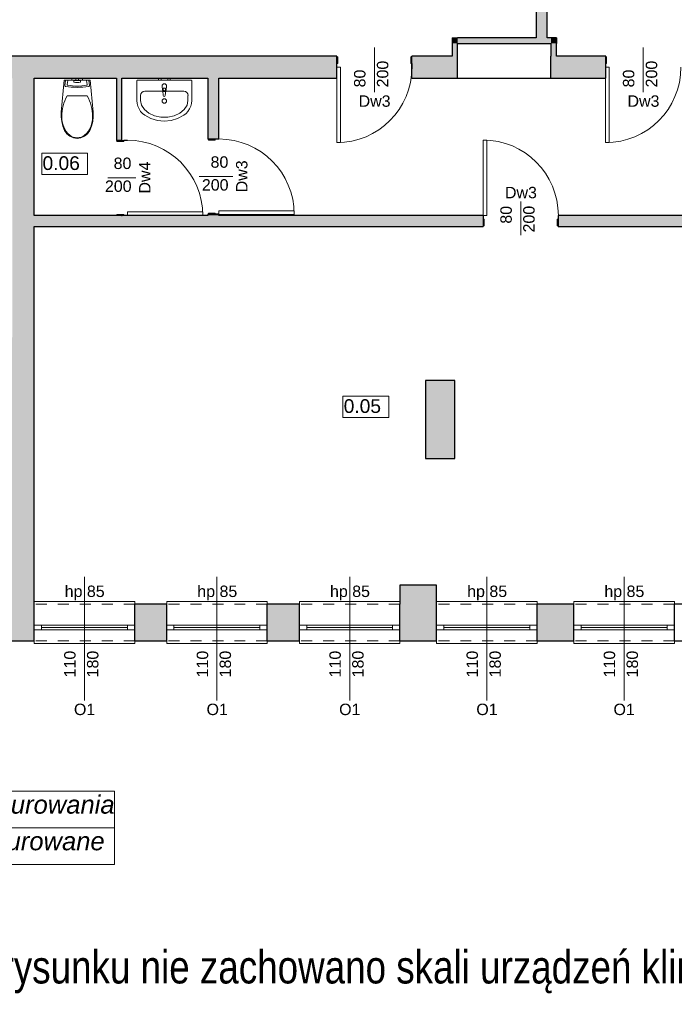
# Model space of a CAD drawing. Header units: centimetres. Extents: x -25572 to 23555, y -2435 to 15405.
# Tile 59 of 134: x 6971 to 7686, y 4454 to 5530. Entities that reach past the tile are written whole.
import ezdxf

# ---------------------------------------------------------------- set-up
doc = ezdxf.new("R2010")
doc.units = ezdxf.units.CM
doc.header["$MEASUREMENT"] = 0
doc.linetypes.add('Przerywana', pattern=[24, 12, -12])
for name, color, linetype, lineweight in [('820-G Rysunki Obrazki_Nr_pióra__7', 7, 'Continuous', 13), ('Nowe_0_Nr_pióra__75', 6, 'Continuous', 15), ('Nowe_210-A Pomieszczenia_Nr_pióra__41', 7, 'Continuous', 15), ('Nowe_220-A Ściany_Nr_pióra__19', 255, 'Continuous', 0), ('Nowe_220-A Ściany_Nr_pióra__23', 7, 'Continuous', 15), ('Nowe_220-A Ściany_Nr_pióra__27', 7, 'Continuous', 25), ('Nowe_220-A Ściany_Nr_pióra__3', 7, 'Continuous', 13), ('Nowe_220-A Ściany_Nr_pióra__7', 7, 'Continuous', 13), ('Nowe_450-K Stropy_Nr_pióra__21', 7, 'Continuous', 25), ('Nowe_810-G Ogólne_Nr_pióra__1', 7, 'Continuous', 13)]:
    doc.layers.add(name, color=color, linetype=linetype, lineweight=lineweight)
doc.layers.add('Nowe_199-Z Wymiary i opisy_Nr_pióra__81', color=7, linetype='Continuous', lineweight=13, true_color=0x6a6a6a)
doc.layers.add('Nowe_220-A Ściany_Nr_pióra__45', color=7, linetype='Continuous', lineweight=15, true_color=0x40a5ff)
doc.styles.add('STYL_AUTOMATYCZNY_4', font='arial.ttf', dxfattribs={"width": 0.8})
doc.styles.add('STYL_AUTOMATYCZNY_5', font='arial.ttf')
doc.styles.add('STYL_AUTOMATYCZNY_6', font='arial.ttf')

msp = doc.modelspace()

# ---------------------------------------------------------------- hatches: boundary and pattern name
at = {"layer": 'Nowe_220-A Ściany_Nr_pióra__19', "linetype": 'Continuous', "lineweight": 0}
for points in [[(7535.4, 6048.4), (7535.4, 5510.1), (7547.4, 5510.1), (7547.4, 6048.4)], [(7449.4, 5510.1), (7443.4, 5510.1), (7449.4, 5504.1)], [(7449.4, 5504.1), (7443.4, 5510.1), (7443.4, 5504.1)], [(7449.4, 5490.1), (7449.4, 5504.1), (7443.4, 5504.1), (7443.4, 5490.1)], [(7449.4, 5504.1), (7551.4, 5504.1), (7551.4, 5510.1), (7449.4, 5510.1)], [(7551.4, 5504.1), (7557.4, 5504.1), (7557.4, 5510.1)], [(7551.4, 5504.1), (7557.4, 5510.1), (7551.4, 5510.1)], [(7551.4, 5504.1), (7551.4, 5490.1), (7557.4, 5490.1), (7557.4, 5504.1)], [(6663.4, 5466.1), (7317.4, 5466.1), (7317.4, 5490.1), (6663.4, 5490.1)], [(7399.4, 5466.1), (7443.4, 5466.1), (7443.4, 5490.1), (7399.4, 5490.1)], [(7449.4, 5490.1), (7443.4, 5490.1), (7449.4, 5466.1)], [(7443.4, 5490.1), (7443.4, 5466.1), (7449.4, 5466.1)], [(7557.4, 5490.1), (7551.4, 5490.1), (7551.4, 5466.1)], [(7557.4, 5490.1), (7551.4, 5466.1), (7557.4, 5466.1)], [(7557.4, 5466.1), (7611.4, 5466.1), (7611.4, 5490.1), (7557.4, 5490.1)], [(6962.4, 5466.1), (6962.3, 4891.1), (6986.3, 4891.1), (6986.4, 5466.1)], [(7076.4, 5466.1), (7076.4, 5398.1), (7082.4, 5398.1), (7082.4, 5466.1)], [(7176.4, 5466.1), (7176.4, 5399.5), (7188.4, 5399.5), (7188.4, 5466.1)], [(7176.4, 5316.1), (7188.4, 5316.1), (7188.4, 5317.5), (7176.4, 5317.5)], [(6986.4, 5316.1), (6986.4, 5304.1), (7477.4, 5304.1), (7477.4, 5316.1)], [(8125.4, 5316.1), (7559.4, 5316.1), (7559.4, 5304.1), (8125.4, 5304.1)], [(7446.4, 5050.5), (7446.4, 5135.5), (7414.4, 5135.5), (7414.4, 5050.5)], [(7426.4, 4891.1), (7426.4, 4912.1), (7386.4, 4912.1), (7386.4, 4891.1)], [(6954.2, 4851.1), (6986.3, 4851.1), (6986.3, 4891.1), (6954.2, 4891.1)], [(7096.3, 4851.1), (7131.3, 4851.1), (7131.3, 4891.1), (7096.3, 4891.1)], [(7241.3, 4851.1), (7276.4, 4851.1), (7276.4, 4891.1), (7241.3, 4891.1)], [(7386.4, 4851.1), (7426.4, 4851.1), (7426.4, 4891.1), (7386.4, 4891.1)], [(7536.4, 4851.1), (7576.4, 4851.1), (7576.4, 4891.1), (7536.4, 4891.1)]]:
    msp.add_hatch(color=255, dxfattribs=at).paths.add_polyline_path(points)

# ---------------------------------------------------------------- linework, layer by layer
at = {"layer": 'Nowe_0_Nr_pióra__75', "color": 6, "linetype": 'Continuous', "lineweight": 15}
for p, q in [((7023.1, 5463.7), (7022.4, 5459.2)), ((7043.3, 5464), (7023.5, 5464)), ((7027.7, 5466.1), (7029.4, 5466.1)), ((7027.7, 5464.1), (7027.7, 5466.1)), ((7027.7, 5464.1), (7029.4, 5464.1)), ((7029.4, 5466.1), (7031.8, 5466.1)), ((7029.4, 5464.1), (7031.8, 5464.1)), ((7029.9, 5463.6), (7029.6, 5462.1)), ((7036.8, 5463.7), (7030.1, 5463.7)), ((7031.8, 5466.1), (7032.3, 5466.1)), ((7031.8, 5464.1), (7031.8, 5466.1)), ((7031.8, 5464.1), (7032.3, 5464.1)), ((7032.3, 5466.1), (7033.4, 5466.1)), ((7032.3, 5464.1), (7033.4, 5464.1)), ((7033.4, 5466.1), (7034.6, 5466.1)), ((7033.4, 5464.1), (7034.6, 5464.1)), ((7034.6, 5466.1), (7035, 5466.1)), ((7034.6, 5464.1), (7035, 5464.1)), ((7035, 5464.1), (7035, 5466.1)), ((7035, 5466.1), (7037.5, 5466.1)), ((7035, 5464.1), (7037.5, 5464.1)), ((7037.2, 5462.1), (7037, 5463.6)), ((7037.5, 5466.1), (7039.1, 5466.1)), ((7037.5, 5464.1), (7039.1, 5464.1)), ((7039.1, 5464.1), (7039.1, 5466.1)), ((7044.5, 5459.2), (7043.7, 5463.7)), ((7033.4, 5446.8), (7022.5, 5446.8)), ((7044.3, 5446.8), (7033.4, 5446.8)), ((7102.8, 5447.3), (7102.8, 5441.6)), ((7107.4, 5452), (7150.1, 5452)), ((7127.4, 5453.6), (7127.4, 5455.1)), ((7127.4, 5455.1), (7130.1, 5455.1)), ((7130.1, 5455.1), (7130.1, 5453.6)), ((7154.6, 5441.6), (7154.6, 5447.3)), ((7102.8, 5441.6), (7103.9, 5436.5)), ((7103.9, 5436.5), (7106.9, 5431.8)), ((7150.5, 5431.8), (7153.6, 5436.5)), ((7153.6, 5436.5), (7154.6, 5441.6)), ((7106.9, 5431.8), (7111.8, 5427.8)), ((7111.8, 5427.8), (7118, 5425)), ((7118, 5425), (7125, 5423.5)), ((7132.4, 5423.5), (7139.5, 5425)), ((7139.5, 5425), (7145.7, 5427.8)), ((7145.7, 5427.8), (7150.5, 5431.8)), ((7125, 5423.5), (7132.4, 5423.5))]:
    msp.add_line(p, q, dxfattribs=at)
for points in [[(7016.5, 5418.8), (7017.7, 5413.8), (7019.6, 5409.1), (7022.2, 5405.4), (7025.5, 5402.6), (7029.3, 5400.8), (7033.4, 5400.1), (7037.5, 5400.8), (7041.4, 5402.6), (7044.7, 5405.4), (7047.2, 5409.1), (7049.1, 5413.8), (7050.4, 5418.8), (7050.9, 5423.9), (7050.8, 5429.1), (7047.5, 5464.1), (7019.3, 5464.1), (7016.1, 5429.1), (7015.9, 5423.9)], [(7023.8, 5456.7), (7027, 5456.4), (7030.2, 5456.2), (7033.4, 5456.1), (7036.6, 5456.2), (7039.8, 5456.4), (7043, 5456.7), (7046.2, 5457.2), (7046.5, 5457.3), (7046.8, 5457.5), (7046.9, 5457.8), (7047, 5458.2), (7046.1, 5463.8), (7046, 5463.9), (7045.9, 5464), (7045.7, 5464.1), (7045.6, 5464.1), (7021.3, 5464.1), (7021.1, 5464.1), (7020.9, 5464), (7020.8, 5463.9), (7020.8, 5463.8), (7019.9, 5458.2), (7019.9, 5457.8), (7020.1, 5457.5), (7020.3, 5457.3), (7020.7, 5457.2)], [(7158.7, 5441.6), (7158.7, 5463.2), (7158.7, 5463.4), (7158.7, 5463.5), (7158.6, 5463.7), (7158.5, 5463.8), (7158.4, 5463.9), (7158.3, 5464), (7158.1, 5464.1), (7158, 5464.1), (7157.8, 5464.1), (7128.7, 5464.1), (7099.6, 5464.1), (7099.5, 5464.1), (7099.3, 5464.1), (7099.2, 5464), (7099.1, 5463.9), (7098.9, 5463.8), (7098.8, 5463.7), (7098.8, 5463.5), (7098.7, 5463.4), (7098.7, 5463.2), (7098.7, 5441.6), (7099, 5438.5), (7099.8, 5435.4), (7101.1, 5432.5), (7102.8, 5429.9), (7105, 5427.6), (7107.5, 5425.7), (7114.1, 5422.1), (7121.3, 5419.9), (7128.7, 5419.1), (7136.2, 5419.9), (7143.3, 5422.1), (7149.9, 5425.7), (7152.5, 5427.6), (7154.6, 5429.9), (7156.4, 5432.5), (7157.7, 5435.4), (7158.5, 5438.5)], [(7122.4, 5464.1), (7125.1, 5464.1), (7125.1, 5466.1), (7122.4, 5466.1)], [(7132.4, 5464.1), (7135.1, 5464.1), (7135.1, 5466.1), (7132.4, 5466.1)]]:
    msp.add_lwpolyline(points, close=True, dxfattribs=at)
msp.add_lwpolyline([(7126.2, 5457.6), (7126.6, 5453.4, 0.12102), (7127, 5452.4), (7127.6, 5447.1, 0.882566), (7129.8, 5447.1), (7130.5, 5452.4, 0.12102), (7130.8, 5453.4), (7131.2, 5457.6, 1)], format="xyb", close=True, dxfattribs=at)
msp.add_circle((7128.7, 5441.2), 2.5, dxfattribs=at)
for radius, start, end in [(2.11, 212.771, 327.229), (1.36, 180, 0)]:
    msp.add_arc((7128.7, 5453.6), radius, start, end, dxfattribs=at)
for centre, major_axis, ratio, start_param, end_param in [((7023.2, 5459), (0.78, 0), 0.851064, 2.978676, 4.578797), ((7023.5, 5463.7), (0.42, 0), 0.851064, 1.584215, 3.170129), ((7033.4, 5504), (54.6, 0), 0.851064, 4.52152, 4.903258), ((7029.9, 5462), (0.281, 0), 0.851064, 2.999606, 4.365001), ((7033.4, 5477.7), (19, 0), 0.851064, 4.521515, 4.903263), ((7030.1, 5463.6), (0.172, 0), 0.851064, 1.570973, 3.005623), ((7036.8, 5463.6), (0.172, 0), 0.851064, 0.13597, 1.57062), ((7036.9, 5462), (0.281, 0), 0.851064, 5.059777, 6.425172), ((7043.3, 5463.7), (0.42, 0), 0.851064, 6.254649, 7.840563), ((7043.7, 5459), (0.78, 0), 0.851064, 4.845981, 6.446102), ((7059.2, 5425.3), (0, 42.6), 0.999377, 1.041392, 1.594412), ((7007.6, 5425.3), (0, 42.6), 0.999377, 4.688771, 5.241791), ((7107.4, 5447.3), (0, 4.69), 0.969697, 0, 1.570796), ((7150.1, 5447.3), (0, 4.69), 0.969697, 4.712389, 6.283185), ((7042.4, 5422.9), (0, 25.7), 0.999377, 1.515065, 2.415654), ((7024.5, 5422.9), (0, 25.7), 0.999377, 3.867528, 4.768116), ((7033.5, 5414.9), (0, 13.9), 0.999377, 2.509088, 3.135732), ((7033.3, 5414.9), (0, 13.9), 0.999377, 3.147454, 3.774097)]:
    msp.add_ellipse(centre, major_axis=major_axis, ratio=ratio, start_param=start_param, end_param=end_param, dxfattribs=at)
at = {"layer": 'Nowe_210-A Pomieszczenia_Nr_pióra__41', "color": 7, "linetype": 'Continuous', "lineweight": 15}
for p, q in [((6994.8, 5384.3), (7044.8, 5384.3)), ((6994.8, 5360.7), (6994.8, 5384.3)), ((7044.8, 5384.3), (7044.8, 5360.7)), ((7044.8, 5360.7), (6994.8, 5360.7)), ((7324.1, 5118.6), (7374.1, 5118.6)), ((7324.1, 5095.1), (7324.1, 5118.6)), ((7374.1, 5118.6), (7374.1, 5095.1)), ((7374.1, 5095.1), (7324.1, 5095.1))]:
    msp.add_line(p, q, dxfattribs=at)
at = {"layer": 'Nowe_220-A Ściany_Nr_pióra__23', "color": 7, "linetype": 'Continuous', "lineweight": 15}
for p, q in [((7317.4, 5489.6), (7317.4, 5478.1)), ((7318.4, 5489.6), (7317.4, 5489.6)), ((7318.4, 5482.1), (7318.4, 5489.6)), ((7398.4, 5489.6), (7398.4, 5482.1)), ((7399.4, 5489.6), (7398.4, 5489.6)), ((7399.4, 5478.1), (7399.4, 5489.6)), ((7611.4, 5489.6), (7611.4, 5478.1)), ((7612.4, 5489.6), (7611.4, 5489.6)), ((7612.4, 5482.1), (7612.4, 5489.6)), ((7317.2, 5478.1), (7317.2, 5482.1)), ((7317.2, 5482.1), (7318.4, 5482.1)), ((7398.4, 5482.1), (7399.6, 5482.1)), ((7399.6, 5482.1), (7399.6, 5478.1)), ((7611.2, 5478.1), (7611.2, 5482.1)), ((7611.2, 5482.1), (7612.4, 5482.1)), ((7317.4, 5478.1), (7317.2, 5478.1)), ((7399.6, 5478.1), (7399.4, 5478.1)), ((7611.4, 5478.1), (7611.2, 5478.1)), ((7088.4, 5398.1), (7076.9, 5398.1)), ((7076.9, 5398.1), (7076.9, 5397.1)), ((7076.9, 5397.1), (7084.4, 5397.1)), ((7084.4, 5397.1), (7084.4, 5398.3)), ((7084.4, 5398.3), (7088.4, 5398.3)), ((7088.4, 5398.3), (7088.4, 5398.1)), ((7188.4, 5399.5), (7176.9, 5399.5)), ((7176.9, 5399.5), (7176.9, 5398.5)), ((7176.9, 5398.5), (7184.4, 5398.5)), ((7184.4, 5398.5), (7184.4, 5399.7)), ((7184.4, 5399.7), (7188.4, 5399.7)), ((7188.4, 5399.7), (7188.4, 5399.5)), ((7184.4, 5318.5), (7176.9, 5318.5)), ((7176.9, 5318.5), (7176.9, 5317.5)), ((7176.9, 5317.5), (7188.4, 5317.5)), ((7184.4, 5317.3), (7184.4, 5318.5)), ((7188.4, 5317.3), (7184.4, 5317.3)), ((7188.4, 5317.5), (7188.4, 5317.3)), ((7084.4, 5317.1), (7076.9, 5317.1)), ((7076.9, 5317.1), (7076.9, 5316.1)), ((7076.9, 5316.1), (7088.4, 5316.1)), ((7084.4, 5315.9), (7084.4, 5317.1)), ((7088.4, 5315.9), (7084.4, 5315.9)), ((7088.4, 5316.1), (7088.4, 5315.9)), ((7477.4, 5316.1), (7477.2, 5316.1)), ((7477.2, 5316.1), (7477.2, 5312.1)), ((7477.2, 5312.1), (7478.4, 5312.1)), ((7477.4, 5304.6), (7477.4, 5316.1)), ((7478.4, 5312.1), (7478.4, 5304.6)), ((7558.4, 5304.6), (7558.4, 5312.1)), ((7558.4, 5312.1), (7559.6, 5312.1)), ((7559.6, 5316.1), (7559.4, 5316.1)), ((7559.4, 5316.1), (7559.4, 5304.6)), ((7559.6, 5312.1), (7559.6, 5316.1)), ((7478.4, 5304.6), (7477.4, 5304.6)), ((7559.4, 5304.6), (7558.4, 5304.6)), ((6994.3, 4868.1), (6986.3, 4868.1)), ((6994.3, 4863.1), (6994.3, 4868.1)), ((7096.3, 4868.1), (7088.3, 4868.1)), ((7088.3, 4868.1), (7088.3, 4863.1)), ((7139.3, 4868.1), (7131.3, 4868.1)), ((7139.3, 4863.1), (7139.3, 4868.1)), ((7241.3, 4868.1), (7233.3, 4868.1)), ((7233.3, 4868.1), (7233.3, 4863.1)), ((7284.4, 4868.1), (7276.4, 4868.1)), ((7284.4, 4863.1), (7284.4, 4868.1)), ((7386.4, 4868.1), (7378.4, 4868.1)), ((7378.4, 4868.1), (7378.4, 4863.1)), ((7434.4, 4868.1), (7426.4, 4868.1)), ((7434.4, 4863.1), (7434.4, 4868.1)), ((7536.4, 4868.1), (7528.4, 4868.1)), ((7528.4, 4868.1), (7528.4, 4863.1)), ((7584.4, 4868.1), (7576.4, 4868.1)), ((7584.4, 4863.1), (7584.4, 4868.1)), ((7686.4, 4868.1), (7678.4, 4868.1)), ((7678.4, 4868.1), (7678.4, 4863.1)), ((6986.3, 4863.1), (6994.3, 4863.1)), ((7088.3, 4863.1), (7096.3, 4863.1)), ((7131.3, 4863.1), (7139.3, 4863.1)), ((7233.3, 4863.1), (7241.3, 4863.1)), ((7276.4, 4863.1), (7284.4, 4863.1)), ((7378.4, 4863.1), (7386.4, 4863.1)), ((7426.4, 4863.1), (7434.4, 4863.1)), ((7528.4, 4863.1), (7536.4, 4863.1)), ((7576.4, 4863.1), (7584.4, 4863.1)), ((7678.4, 4863.1), (7686.4, 4863.1))]:
    msp.add_line(p, q, dxfattribs=at)
at = {"layer": 'Nowe_220-A Ściany_Nr_pióra__27', "color": 7, "linetype": 'Continuous', "lineweight": 25}
for p, q in [((7317.4, 5489.6), (7317.4, 5490.1)), ((7317.4, 5489.6), (7317.4, 5490.1)), ((7317.4, 5478.1), (7317.4, 5489.6)), ((7317.4, 5478.1), (7317.4, 5489.6)), ((7317.4, 5478.1), (7317.4, 5489.6)), ((7399.4, 5489.6), (7399.4, 5490.1)), ((7399.4, 5489.6), (7399.4, 5490.1)), ((7399.4, 5478.1), (7399.4, 5489.6)), ((7399.4, 5478.1), (7399.4, 5489.6)), ((7399.4, 5478.1), (7399.4, 5489.6)), ((7611.4, 5489.6), (7611.4, 5490.1)), ((7611.4, 5489.6), (7611.4, 5490.1)), ((7611.4, 5478.1), (7611.4, 5489.6)), ((7611.4, 5478.1), (7611.4, 5489.6)), ((7611.4, 5478.1), (7611.4, 5489.6)), ((7317.4, 5466.1), (7317.4, 5478.1)), ((7317.4, 5466.1), (7317.4, 5478.1)), ((7399.4, 5466.1), (7399.4, 5478.1)), ((7399.4, 5466.1), (7399.4, 5478.1)), ((7611.4, 5466.1), (7611.4, 5478.1)), ((7611.4, 5466.1), (7611.4, 5478.1)), ((7076.9, 5398.1), (7076.4, 5398.1)), ((7076.9, 5398.1), (7076.4, 5398.1)), ((7082.4, 5398.1), (7076.9, 5398.1)), ((7082.4, 5398.1), (7076.9, 5398.1)), ((7082.4, 5398.1), (7076.9, 5398.1)), ((7176.9, 5399.5), (7176.4, 5399.5)), ((7176.9, 5399.5), (7176.4, 5399.5)), ((7188.4, 5399.5), (7176.9, 5399.5)), ((7188.4, 5399.5), (7176.9, 5399.5)), ((7188.4, 5399.5), (7176.9, 5399.5)), ((7176.9, 5317.5), (7176.4, 5317.5)), ((7176.9, 5317.5), (7176.4, 5317.5)), ((7188.4, 5317.5), (7176.9, 5317.5)), ((7188.4, 5317.5), (7176.9, 5317.5)), ((7188.4, 5317.5), (7176.9, 5317.5)), ((7076.9, 5316.1), (7076.4, 5316.1)), ((7076.9, 5316.1), (7076.4, 5316.1)), ((7082.4, 5316.1), (7076.9, 5316.1)), ((7082.4, 5316.1), (7076.9, 5316.1)), ((7082.4, 5316.1), (7076.9, 5316.1)), ((7477.4, 5316.1), (7477.4, 5304.6)), ((7477.4, 5316.1), (7477.4, 5304.6)), ((7477.4, 5316.1), (7477.4, 5304.6)), ((7559.4, 5316.1), (7559.4, 5304.6)), ((7559.4, 5316.1), (7559.4, 5304.6)), ((7559.4, 5316.1), (7559.4, 5304.6)), ((7477.4, 5304.6), (7477.4, 5304.1)), ((7477.4, 5304.6), (7477.4, 5304.1)), ((7559.4, 5304.6), (7559.4, 5304.1)), ((7559.4, 5304.6), (7559.4, 5304.1)), ((6986.3, 4868.1), (6986.3, 4891.1)), ((6986.3, 4868.1), (6986.3, 4891.1)), ((7096.3, 4868.1), (7096.3, 4891.1)), ((7096.3, 4868.1), (7096.3, 4891.1)), ((7131.3, 4868.1), (7131.3, 4891.1)), ((7131.3, 4868.1), (7131.3, 4891.1)), ((7241.3, 4868.1), (7241.3, 4891.1)), ((7241.3, 4868.1), (7241.3, 4891.1)), ((7276.4, 4868.1), (7276.4, 4891.1)), ((7276.4, 4868.1), (7276.4, 4891.1)), ((7386.4, 4868.1), (7386.4, 4891.1)), ((7386.4, 4868.1), (7386.4, 4891.1)), ((7426.4, 4868.1), (7426.4, 4891.1)), ((7426.4, 4868.1), (7426.4, 4891.1)), ((7536.4, 4868.1), (7536.4, 4891.1)), ((7536.4, 4868.1), (7536.4, 4891.1)), ((7576.4, 4868.1), (7576.4, 4891.1)), ((7576.4, 4868.1), (7576.4, 4891.1)), ((7686.4, 4868.1), (7686.4, 4891.1)), ((7686.4, 4868.1), (7686.4, 4891.1)), ((6986.3, 4863.1), (6986.3, 4868.1)), ((6986.3, 4863.1), (6986.3, 4868.1)), ((6986.3, 4863.1), (6986.3, 4868.1)), ((7096.3, 4863.1), (7096.3, 4868.1)), ((7096.3, 4863.1), (7096.3, 4868.1)), ((7096.3, 4863.1), (7096.3, 4868.1)), ((7131.3, 4863.1), (7131.3, 4868.1)), ((7131.3, 4863.1), (7131.3, 4868.1)), ((7131.3, 4863.1), (7131.3, 4868.1)), ((7241.3, 4863.1), (7241.3, 4868.1)), ((7241.3, 4863.1), (7241.3, 4868.1)), ((7241.3, 4863.1), (7241.3, 4868.1)), ((7276.4, 4863.1), (7276.4, 4868.1)), ((7276.4, 4863.1), (7276.4, 4868.1)), ((7276.4, 4863.1), (7276.4, 4868.1)), ((7386.4, 4863.1), (7386.4, 4868.1)), ((7386.4, 4863.1), (7386.4, 4868.1)), ((7386.4, 4863.1), (7386.4, 4868.1)), ((7426.4, 4863.1), (7426.4, 4868.1)), ((7426.4, 4863.1), (7426.4, 4868.1)), ((7426.4, 4863.1), (7426.4, 4868.1)), ((7536.4, 4863.1), (7536.4, 4868.1)), ((7536.4, 4863.1), (7536.4, 4868.1)), ((7536.4, 4863.1), (7536.4, 4868.1)), ((7576.4, 4863.1), (7576.4, 4868.1)), ((7576.4, 4863.1), (7576.4, 4868.1)), ((7576.4, 4863.1), (7576.4, 4868.1)), ((7686.4, 4863.1), (7686.4, 4868.1)), ((7686.4, 4863.1), (7686.4, 4868.1)), ((7686.4, 4863.1), (7686.4, 4868.1)), ((6986.3, 4851.1), (6986.3, 4863.1)), ((6986.3, 4851.1), (6986.3, 4863.1)), ((7096.3, 4851.1), (7096.3, 4863.1)), ((7096.3, 4851.1), (7096.3, 4863.1)), ((7131.3, 4851.1), (7131.3, 4863.1)), ((7131.3, 4851.1), (7131.3, 4863.1)), ((7241.3, 4851.1), (7241.3, 4863.1)), ((7241.3, 4851.1), (7241.3, 4863.1)), ((7276.4, 4851.1), (7276.4, 4863.1)), ((7276.4, 4851.1), (7276.4, 4863.1)), ((7386.4, 4851.1), (7386.4, 4863.1)), ((7386.4, 4851.1), (7386.4, 4863.1)), ((7426.4, 4851.1), (7426.4, 4863.1)), ((7426.4, 4851.1), (7426.4, 4863.1)), ((7536.4, 4851.1), (7536.4, 4863.1)), ((7536.4, 4851.1), (7536.4, 4863.1)), ((7576.4, 4851.1), (7576.4, 4863.1)), ((7576.4, 4851.1), (7576.4, 4863.1)), ((7686.4, 4851.1), (7686.4, 4863.1)), ((7686.4, 4851.1), (7686.4, 4863.1))]:
    msp.add_line(p, q, dxfattribs=at)
for points in [[(7535.4, 6048.4), (7535.4, 5510.1)], [(7547.4, 5510.1), (7547.4, 5660.1)], [(7443.4, 5510.1), (7449.4, 5510.1)], [(7443.4, 5510.1), (7443.4, 5490.1)], [(7535.4, 5510.1), (7449.4, 5510.1)], [(7449.4, 5490.1), (7449.4, 5504.1)], [(7449.4, 5504.1), (7551.4, 5504.1)], [(7557.4, 5510.1), (7547.4, 5510.1)], [(7551.4, 5504.1), (7551.4, 5490.1)], [(7557.4, 5510.1), (7557.4, 5504.1)], [(7557.4, 5490.1), (7557.4, 5504.1)], [(7317.4, 5490.1), (6663.4, 5490.1)], [(7443.4, 5490.1), (7399.4, 5490.1)], [(7449.4, 5466.1), (7449.4, 5490.1)], [(7551.4, 5466.1), (7551.4, 5490.1)], [(7611.4, 5490.1), (7557.4, 5490.1)], [(6986.4, 5466.1), (7076.4, 5466.1)], [(6986.4, 5316.1), (6986.4, 5466.1)], [(7076.4, 5466.1), (7076.4, 5398.1)], [(7082.4, 5398.1), (7082.4, 5466.1)], [(7082.4, 5466.1), (7176.4, 5466.1)], [(7176.4, 5466.1), (7176.4, 5399.5)], [(7188.4, 5399.5), (7188.4, 5466.1)], [(7188.4, 5466.1), (7317.4, 5466.1)], [(7399.4, 5466.1), (7449.4, 5466.1)], [(7551.4, 5466.1), (7611.4, 5466.1)], [(7176.4, 5317.5), (7176.4, 5316.1)], [(7188.4, 5316.1), (7188.4, 5317.5)], [(7076.4, 5316.1), (6986.4, 5316.1)], [(7176.4, 5316.1), (7082.4, 5316.1)], [(7477.4, 5316.1), (7188.4, 5316.1)], [(8125.4, 5316.1), (7559.4, 5316.1)], [(6986.3, 4891.1), (6986.4, 5304.1)], [(6986.4, 5304.1), (7477.4, 5304.1)], [(7559.4, 5304.1), (7839.4, 5304.1)], [(7446.4, 5135.5), (7414.4, 5135.5)], [(7414.4, 5135.5), (7414.4, 5050.5)], [(7446.4, 5050.5), (7446.4, 5135.5)], [(7414.4, 5050.5), (7446.4, 5050.5)], [(7426.4, 4912.1), (7386.4, 4912.1)], [(7386.4, 4912.1), (7386.4, 4891.1)], [(7426.4, 4891.1), (7426.4, 4912.1)], [(7131.3, 4891.1), (7096.3, 4891.1)], [(7276.4, 4891.1), (7241.3, 4891.1)], [(7576.4, 4891.1), (7536.4, 4891.1)], [(7726.4, 4891.1), (7686.4, 4891.1)], [(6954.2, 4851.1), (6986.3, 4851.1)], [(7096.3, 4851.1), (7131.3, 4851.1)], [(7241.3, 4851.1), (7276.4, 4851.1)], [(7386.4, 4851.1), (7426.4, 4851.1)], [(7536.4, 4851.1), (7576.4, 4851.1)], [(7686.4, 4851.1), (7726.4, 4851.1)]]:
    msp.add_lwpolyline(points, dxfattribs=at)
for p in [(7082.4, 5398.1), (7082.4, 5398.1), (7082.4, 5316.1), (7082.4, 5316.1)]:
    msp.add_point(p, dxfattribs=at)
at = {"layer": 'Nowe_220-A Ściany_Nr_pióra__3', "color": 7, "linetype": 'Continuous', "lineweight": 13}
for p, q in [((7317.2, 5395.7), (7317.2, 5478.1)), ((7317.2, 5478.1), (7321.2, 5478.1)), ((7321.2, 5478.1), (7321.2, 5395.7)), ((7611.2, 5395.7), (7611.2, 5478.1)), ((7611.2, 5478.1), (7615.2, 5478.1)), ((7615.2, 5478.1), (7615.2, 5395.7)), ((7321.2, 5395.7), (7317.2, 5395.7)), ((7477.2, 5398.5), (7477.2, 5316.1)), ((7481.2, 5398.5), (7477.2, 5398.5)), ((7481.2, 5316.1), (7481.2, 5398.5)), ((7615.2, 5395.7), (7611.2, 5395.7)), ((7088.4, 5315.9), (7088.4, 5319.9)), ((7088.4, 5319.9), (7170.8, 5319.9)), ((7170.8, 5319.9), (7170.8, 5315.9)), ((7188.4, 5317.3), (7188.4, 5321.3)), ((7188.4, 5321.3), (7270.8, 5321.3)), ((7270.8, 5317.3), (7188.4, 5317.3)), ((7270.8, 5321.3), (7270.8, 5317.3)), ((7170.8, 5315.9), (7088.4, 5315.9)), ((7477.2, 5316.1), (7481.2, 5316.1)), ((7096.3, 4894.1), (6986.3, 4894.1)), ((6986.3, 4894.1), (6986.3, 4891.1)), ((7096.3, 4891.1), (7096.3, 4894.1)), ((7241.3, 4894.1), (7131.3, 4894.1)), ((7131.3, 4894.1), (7131.3, 4891.1)), ((7241.3, 4891.1), (7241.3, 4894.1)), ((7386.4, 4894.1), (7276.4, 4894.1)), ((7276.4, 4894.1), (7276.4, 4891.1)), ((7386.4, 4891.1), (7386.4, 4894.1)), ((7536.4, 4894.1), (7426.4, 4894.1)), ((7426.4, 4894.1), (7426.4, 4891.1)), ((7536.4, 4891.1), (7536.4, 4894.1)), ((7686.4, 4894.1), (7576.4, 4894.1)), ((7576.4, 4894.1), (7576.4, 4891.1)), ((7686.4, 4891.1), (7686.4, 4894.1)), ((7088.3, 4868.1), (6994.3, 4868.1)), ((7088.3, 4865.6), (6994.3, 4865.6)), ((7233.3, 4868.1), (7139.3, 4868.1)), ((7233.3, 4865.6), (7139.3, 4865.6)), ((7378.4, 4868.1), (7284.4, 4868.1)), ((7378.4, 4865.6), (7284.4, 4865.6)), ((7528.4, 4868.1), (7434.4, 4868.1)), ((7528.4, 4865.6), (7434.4, 4865.6)), ((7678.4, 4868.1), (7584.4, 4868.1)), ((7678.4, 4865.6), (7584.4, 4865.6)), ((6994.3, 4863.1), (7088.3, 4863.1)), ((7139.3, 4863.1), (7233.3, 4863.1)), ((7284.4, 4863.1), (7378.4, 4863.1)), ((7434.4, 4863.1), (7528.4, 4863.1)), ((7584.4, 4863.1), (7678.4, 4863.1)), ((6986.3, 4848.1), (6986.3, 4851.1)), ((7096.3, 4848.1), (6986.3, 4848.1)), ((7096.3, 4851.1), (7096.3, 4848.1)), ((7131.3, 4848.1), (7131.3, 4851.1)), ((7241.3, 4848.1), (7131.3, 4848.1)), ((7241.3, 4851.1), (7241.3, 4848.1)), ((7276.4, 4848.1), (7276.4, 4851.1)), ((7386.4, 4848.1), (7276.4, 4848.1)), ((7386.4, 4851.1), (7386.4, 4848.1)), ((7426.4, 4848.1), (7426.4, 4851.1)), ((7536.4, 4848.1), (7426.4, 4848.1)), ((7536.4, 4851.1), (7536.4, 4848.1)), ((7576.4, 4848.1), (7576.4, 4851.1)), ((7686.4, 4848.1), (7576.4, 4848.1)), ((7686.4, 4851.1), (7686.4, 4848.1))]:
    msp.add_line(p, q, dxfattribs=at)
at = {"layer": 'Nowe_220-A Ściany_Nr_pióra__3', "color": 7, "linetype": 'Przerywana', "lineweight": 13}
for p, q in [((7096.3, 4891.1), (6986.3, 4891.1)), ((7241.3, 4891.1), (7131.3, 4891.1)), ((7386.4, 4891.1), (7276.4, 4891.1)), ((7536.4, 4891.1), (7426.4, 4891.1)), ((7686.4, 4891.1), (7576.4, 4891.1)), ((7096.3, 4851.1), (6986.3, 4851.1)), ((7241.3, 4851.1), (7131.3, 4851.1)), ((7386.4, 4851.1), (7276.4, 4851.1)), ((7536.4, 4851.1), (7426.4, 4851.1)), ((7686.4, 4851.1), (7576.4, 4851.1))]:
    msp.add_line(p, q, dxfattribs=at)
at = {"layer": 'Nowe_220-A Ściany_Nr_pióra__3', "color": 7, "linetype": 'Continuous', "lineweight": 13}
for centre, start, end in [((7317.2, 5478.1), 270, 0), ((7611.2, 5478.1), 270, 0), ((7088.4, 5315.9), 0, 90), ((7188.4, 5317.3), 0, 90), ((7477.2, 5316.1), 0, 90)]:
    msp.add_arc(centre, 82.4, start, end, dxfattribs=at)
at = {"layer": 'Nowe_220-A Ściany_Nr_pióra__45', "color": 161, "linetype": 'Continuous', "lineweight": 15, "true_color": 0x40a5ff}
for p, q in [((7358.4, 5451), (7358.4, 5499.6)), ((7652.4, 5451), (7652.4, 5499.6)), ((7097.6, 5357.1), (7066.9, 5357.1)), ((7203.6, 5358.5), (7166.9, 5358.5)), ((7518.4, 5331.3), (7518.4, 5294.7)), ((7041.3, 4786), (7041.3, 4921.1)), ((7186.3, 4786), (7186.3, 4921.1)), ((7331.4, 4786), (7331.4, 4921.1)), ((7481.4, 4786), (7481.4, 4921.1)), ((7631.4, 4786), (7631.4, 4921.1))]:
    msp.add_line(p, q, dxfattribs=at)
at = {"layer": 'Nowe_450-K Stropy_Nr_pióra__21', "color": 7, "linetype": 'Continuous', "lineweight": 25, "flags": 128}
msp.add_lwpolyline([(7449.4, 5466.1), (7551.4, 5466.1)], dxfattribs=at)
at = {"layer": 'Nowe_810-G Ogólne_Nr_pióra__1', "color": 7, "linetype": 'Continuous', "lineweight": 13}
for points in [[(6669.3, 4646.7), (7074.3, 4646.7), (7074.3, 4686.7), (6669.3, 4686.7)], [(6669.3, 4646.7), (6669.3, 4606.7), (7074.3, 4606.7), (7074.3, 4646.7)]]:
    msp.add_lwpolyline(points, close=True, dxfattribs=at)

# ---------------------------------------------------------------- texts
at = {"layer": '820-G Rysunki Obrazki_Nr_pióra__7', "color": 7, "linetype": 'Continuous', "lineweight": 13, "insert": (6671.3, 4465.6), "char_height": 36, "attachment_point": 7, "style": 'STYL_AUTOMATYCZNY_4'}
msp.add_mtext('\\A1;{\\pql;\\fArial|b0|i0|c238|p0;\\W0.800000;Dla czytelności rysunku nie zachowano skali urządzeń klimatyzacyjnych}', dxfattribs=at)
at = {"layer": 'Nowe_199-Z Wymiary i opisy_Nr_pióra__81', "color": 251, "linetype": 'Continuous', "lineweight": 13, "true_color": 0x6a6a6a, "char_height": 20, "attachment_point": 1, "style": 'STYL_AUTOMATYCZNY_5'}
for s, insert in [('\\A1;{\\pql;\\fArial|b0|i1|c238|p0;\\W1.000000;otwory do zamurowania}', (6779.3, 4682.1)), ('\\A1;{\\pql;\\fArial|b0|i1|c238|p0;\\W1.000000;ś\\fArial|b0|i1|c238|p0;\\W1.000000;ciany nowomurowane}', (6779.3, 4642.1))]:
    msp.add_mtext(s, dxfattribs=dict(at, insert=insert))
at = {"layer": 'Nowe_210-A Pomieszczenia_Nr_pióra__41', "color": 7, "linetype": 'Continuous', "lineweight": 15, "char_height": 15, "attachment_point": 2, "style": 'STYL_AUTOMATYCZNY_6'}
for s, insert in [('\\A1;{\\pqc;\\pt0,25;\\fArial|b0|i0|c238|p0;\\W1.000000;0.06\\fArial|b0|i0|c238|p0;\\W1.000000;\\A1{\\H.66x;\\S^  ;}\\fArial|b0|i0|c238|p0;\\W1.000000;\\fArial|b0|i0|c238|p0;\\W1.000000;\\A1{\\H.66x;\\S^  ;}}', (7019.8, 5380.8)), ('\\A1;{\\pqc;\\pt0,25;\\fArial|b0|i0|c238|p0;\\W1.000000;0.05\\fArial|b0|i0|c238|p0;\\W1.000000;\\A1{\\H.66x;\\S^  ;}\\fArial|b0|i0|c238|p0;\\W1.000000;\\fArial|b0|i0|c238|p0;\\W1.000000;\\A1{\\H.66x;\\S^  ;}}', (7349.1, 5115.2))]:
    msp.add_mtext(s, dxfattribs=dict(at, insert=insert))
at = {"layer": 'Nowe_220-A Ściany_Nr_pióra__7', "color": 7, "linetype": 'Continuous', "lineweight": 13, "char_height": 12.5, "attachment_point": 7, "rotation": 90, "style": 'STYL_AUTOMATYCZNY_6'}
for s, insert in [('\\A1;{\\pql;\\pt0;\\fArial|b0|i0|c238|p0;\\W1.000000;200\\fArial|b0|i0|c238|p0;\\W1.000000;\\A1{\\H.66x;\\S^  ;}\\fArial|b0|i0|c238|p0;\\W1.000000;\\fArial|b0|i0|c238|p0;\\W1.000000;}', (7377.3, 5456.1)), ('\\A1;{\\pql;\\pt0;\\fArial|b0|i0|c238|p0;\\W1.000000;200\\fArial|b0|i0|c238|p0;\\W1.000000;\\A1{\\H.66x;\\S^  ;}\\fArial|b0|i0|c238|p0;\\W1.000000;\\fArial|b0|i0|c238|p0;\\W1.000000;}', (7671.3, 5456.1)), ('\\A1;{\\pql;\\pt0;\\fArial|b0|i0|c238|p0;\\W1.000000;80\\fArial|b0|i0|c238|p0;\\W1.000000;\\A1{\\H.66x;\\S^  ;}\\fArial|b0|i0|c238|p0;\\W1.000000;\\fArial|b0|i0|c238|p0;\\W1.000000;}', (7352.3, 5456.1)), ('\\A1;{\\pql;\\pt0;\\fArial|b0|i0|c238|p0;\\W1.000000;80\\fArial|b0|i0|c238|p0;\\W1.000000;\\A1{\\H.66x;\\S^  ;}\\fArial|b0|i0|c238|p0;\\W1.000000;\\fArial|b0|i0|c238|p0;\\W1.000000;}', (7646.3, 5456.1)), ('\\A1;{\\pql;\\pt0;\\fArial|b0|i0|c238|p0;\\W1.000000;Dw4\\fArial|b0|i0|c238|p0;\\W1.000000;\\fArial|b0|i0|c238|p0;\\W1.000000;\\fArial|b0|i0|c238|p0;\\W1.000000;}', (7113.6, 5340)), ('\\A1;{\\pql;\\pt0;\\fArial|b0|i0|c238|p0;\\W1.000000;Dw3\\fArial|b0|i0|c238|p0;\\W1.000000;\\fArial|b0|i0|c238|p0;\\W1.000000;\\fArial|b0|i0|c238|p0;\\W1.000000;}', (7219.8, 5341.4)), ('\\A1;{\\pql;\\pt0;\\fArial|b0|i0|c238|p0;\\W1.000000;80\\fArial|b0|i0|c238|p0;\\W1.000000;\\A1{\\H.66x;\\S^  ;}\\fArial|b0|i0|c238|p0;\\W1.000000;\\fArial|b0|i0|c238|p0;\\W1.000000;}', (7512.3, 5307.1)), ('\\A1;{\\pql;\\pt0;\\fArial|b0|i0|c238|p0;\\W1.000000;200\\fArial|b0|i0|c238|p0;\\W1.000000;\\A1{\\H.66x;\\S^  ;}\\fArial|b0|i0|c238|p0;\\W1.000000;\\fArial|b0|i0|c238|p0;\\W1.000000;}', (7537.3, 5297.5)), ('\\A1;{\\pql;\\pt0;\\fArial|b0|i0|c238|p0;\\W1.000000;110\\fArial|b0|i0|c238|p0;\\W1.000000;\\A1{\\H.66x;\\S^  ;}\\fArial|b0|i0|c238|p0;\\W1.000000;\\fArial|b0|i0|c238|p0;\\W1.000000;}', (7035.3, 4811.1)), ('\\A1;{\\pql;\\pt0;\\fArial|b0|i0|c238|p0;\\W1.000000;180\\fArial|b0|i0|c238|p0;\\W1.000000;\\A1{\\H.66x;\\S^  ;}\\fArial|b0|i0|c238|p0;\\W1.000000;\\fArial|b0|i0|c238|p0;\\W1.000000;}', (7060.3, 4811.1)), ('\\A1;{\\pql;\\pt0;\\fArial|b0|i0|c238|p0;\\W1.000000;110\\fArial|b0|i0|c238|p0;\\W1.000000;\\A1{\\H.66x;\\S^  ;}\\fArial|b0|i0|c238|p0;\\W1.000000;\\fArial|b0|i0|c238|p0;\\W1.000000;}', (7180.3, 4811.1)), ('\\A1;{\\pql;\\pt0;\\fArial|b0|i0|c238|p0;\\W1.000000;180\\fArial|b0|i0|c238|p0;\\W1.000000;\\A1{\\H.66x;\\S^  ;}\\fArial|b0|i0|c238|p0;\\W1.000000;\\fArial|b0|i0|c238|p0;\\W1.000000;}', (7205.3, 4811.1)), ('\\A1;{\\pql;\\pt0;\\fArial|b0|i0|c238|p0;\\W1.000000;110\\fArial|b0|i0|c238|p0;\\W1.000000;\\A1{\\H.66x;\\S^  ;}\\fArial|b0|i0|c238|p0;\\W1.000000;\\fArial|b0|i0|c238|p0;\\W1.000000;}', (7325.3, 4811.1)), ('\\A1;{\\pql;\\pt0;\\fArial|b0|i0|c238|p0;\\W1.000000;180\\fArial|b0|i0|c238|p0;\\W1.000000;\\A1{\\H.66x;\\S^  ;}\\fArial|b0|i0|c238|p0;\\W1.000000;\\fArial|b0|i0|c238|p0;\\W1.000000;}', (7350.3, 4811.1)), ('\\A1;{\\pql;\\pt0;\\fArial|b0|i0|c238|p0;\\W1.000000;110\\fArial|b0|i0|c238|p0;\\W1.000000;\\A1{\\H.66x;\\S^  ;}\\fArial|b0|i0|c238|p0;\\W1.000000;\\fArial|b0|i0|c238|p0;\\W1.000000;}', (7475.3, 4811.1)), ('\\A1;{\\pql;\\pt0;\\fArial|b0|i0|c238|p0;\\W1.000000;180\\fArial|b0|i0|c238|p0;\\W1.000000;\\A1{\\H.66x;\\S^  ;}\\fArial|b0|i0|c238|p0;\\W1.000000;\\fArial|b0|i0|c238|p0;\\W1.000000;}', (7500.3, 4811.1)), ('\\A1;{\\pql;\\pt0;\\fArial|b0|i0|c238|p0;\\W1.000000;110\\fArial|b0|i0|c238|p0;\\W1.000000;\\A1{\\H.66x;\\S^  ;}\\fArial|b0|i0|c238|p0;\\W1.000000;\\fArial|b0|i0|c238|p0;\\W1.000000;}', (7625.3, 4811.1)), ('\\A1;{\\pql;\\pt0;\\fArial|b0|i0|c238|p0;\\W1.000000;180\\fArial|b0|i0|c238|p0;\\W1.000000;\\A1{\\H.66x;\\S^  ;}\\fArial|b0|i0|c238|p0;\\W1.000000;\\fArial|b0|i0|c238|p0;\\W1.000000;}', (7650.3, 4811.1))]:
    msp.add_mtext(s, dxfattribs=dict(at, insert=insert))
at = {"layer": 'Nowe_220-A Ściany_Nr_pióra__7', "color": 7, "linetype": 'Continuous', "lineweight": 13, "char_height": 12.5, "attachment_point": 7, "style": 'STYL_AUTOMATYCZNY_6'}
for s, insert in [('\\A1;{\\pql;\\pt0;\\fArial|b0|i0|c238|p0;\\W1.000000;Dw3\\fArial|b0|i0|c238|p0;\\W1.000000;\\fArial|b0|i0|c238|p0;\\W1.000000;\\fArial|b0|i0|c238|p0;\\W1.000000;}', (7341.2, 5434.7)), ('\\A1;{\\pql;\\pt0;\\fArial|b0|i0|c238|p0;\\W1.000000;Dw3\\fArial|b0|i0|c238|p0;\\W1.000000;\\fArial|b0|i0|c238|p0;\\W1.000000;\\fArial|b0|i0|c238|p0;\\W1.000000;}', (7635.2, 5434.7)), ('\\A1;{\\pql;\\pt0;\\fArial|b0|i0|c238|p0;\\W1.000000;80\\fArial|b0|i0|c238|p0;\\W1.000000;\\A1{\\H.66x;\\S^  ;}\\fArial|b0|i0|c238|p0;\\W1.000000;\\fArial|b0|i0|c238|p0;\\W1.000000;}', (7073.3, 5363.2)), ('\\A1;{\\pql;\\pt0;\\fArial|b0|i0|c238|p0;\\W1.000000;80\\fArial|b0|i0|c238|p0;\\W1.000000;\\A1{\\H.66x;\\S^  ;}\\fArial|b0|i0|c238|p0;\\W1.000000;\\fArial|b0|i0|c238|p0;\\W1.000000;}', (7179.3, 5364.6)), ('\\A1;{\\pql;\\pt0;\\fArial|b0|i0|c238|p0;\\W1.000000;200\\fArial|b0|i0|c238|p0;\\W1.000000;\\A1{\\H.66x;\\S^  ;}\\fArial|b0|i0|c238|p0;\\W1.000000;\\fArial|b0|i0|c238|p0;\\W1.000000;}', (7063.8, 5338.2)), ('\\A1;{\\pql;\\pt0;\\fArial|b0|i0|c238|p0;\\W1.000000;200\\fArial|b0|i0|c238|p0;\\W1.000000;\\A1{\\H.66x;\\S^  ;}\\fArial|b0|i0|c238|p0;\\W1.000000;\\fArial|b0|i0|c238|p0;\\W1.000000;}', (7169.8, 5339.6)), ('\\A1;{\\pql;\\pt0;\\fArial|b0|i0|c238|p0;\\W1.000000;Dw3\\fArial|b0|i0|c238|p0;\\W1.000000;\\fArial|b0|i0|c238|p0;\\W1.000000;\\fArial|b0|i0|c238|p0;\\W1.000000;}', (7501.2, 5334.7)), ('\\A1;{\\pql;\\pt0;\\fArial|b0|i0|c238|p0;\\W1.000000;hp 85\\fArial|b0|i0|c238|p0;\\W1.000000;\\A1{\\H.66x;\\S^  ;}\\fArial|b0|i0|c238|p0;\\W1.000000;\\fArial|b0|i0|c238|p0;\\W1.000000;}', (7019.8, 4895.2)), ('\\A1;{\\pql;\\pt0;\\fArial|b0|i0|c238|p0;\\W1.000000;hp 85\\fArial|b0|i0|c238|p0;\\W1.000000;\\A1{\\H.66x;\\S^  ;}\\fArial|b0|i0|c238|p0;\\W1.000000;\\fArial|b0|i0|c238|p0;\\W1.000000;}', (7164.8, 4895.2)), ('\\A1;{\\pql;\\pt0;\\fArial|b0|i0|c238|p0;\\W1.000000;hp 85\\fArial|b0|i0|c238|p0;\\W1.000000;\\A1{\\H.66x;\\S^  ;}\\fArial|b0|i0|c238|p0;\\W1.000000;\\fArial|b0|i0|c238|p0;\\W1.000000;}', (7309.9, 4895.2)), ('\\A1;{\\pql;\\pt0;\\fArial|b0|i0|c238|p0;\\W1.000000;hp 85\\fArial|b0|i0|c238|p0;\\W1.000000;\\A1{\\H.66x;\\S^  ;}\\fArial|b0|i0|c238|p0;\\W1.000000;\\fArial|b0|i0|c238|p0;\\W1.000000;}', (7459.9, 4895.2)), ('\\A1;{\\pql;\\pt0;\\fArial|b0|i0|c238|p0;\\W1.000000;hp 85\\fArial|b0|i0|c238|p0;\\W1.000000;\\A1{\\H.66x;\\S^  ;}\\fArial|b0|i0|c238|p0;\\W1.000000;\\fArial|b0|i0|c238|p0;\\W1.000000;}', (7609.9, 4895.2)), ('\\A1;{\\pql;\\pt0;\\fArial|b0|i0|c238|p0;\\W1.000000;O1\\fArial|b0|i0|c238|p0;\\W1.000000;\\fArial|b0|i0|c238|p0;\\W1.000000;\\fArial|b0|i0|c238|p0;\\W1.000000;}', (7029.9, 4769.7)), ('\\A1;{\\pql;\\pt0;\\fArial|b0|i0|c238|p0;\\W1.000000;O1\\fArial|b0|i0|c238|p0;\\W1.000000;\\fArial|b0|i0|c238|p0;\\W1.000000;\\fArial|b0|i0|c238|p0;\\W1.000000;}', (7174.9, 4769.7)), ('\\A1;{\\pql;\\pt0;\\fArial|b0|i0|c238|p0;\\W1.000000;O1\\fArial|b0|i0|c238|p0;\\W1.000000;\\fArial|b0|i0|c238|p0;\\W1.000000;\\fArial|b0|i0|c238|p0;\\W1.000000;}', (7319.9, 4769.7)), ('\\A1;{\\pql;\\pt0;\\fArial|b0|i0|c238|p0;\\W1.000000;O1\\fArial|b0|i0|c238|p0;\\W1.000000;\\fArial|b0|i0|c238|p0;\\W1.000000;\\fArial|b0|i0|c238|p0;\\W1.000000;}', (7469.9, 4769.7)), ('\\A1;{\\pql;\\pt0;\\fArial|b0|i0|c238|p0;\\W1.000000;O1\\fArial|b0|i0|c238|p0;\\W1.000000;\\fArial|b0|i0|c238|p0;\\W1.000000;\\fArial|b0|i0|c238|p0;\\W1.000000;}', (7619.9, 4769.7))]:
    msp.add_mtext(s, dxfattribs=dict(at, insert=insert))

doc.saveas('drawing.dxf')
